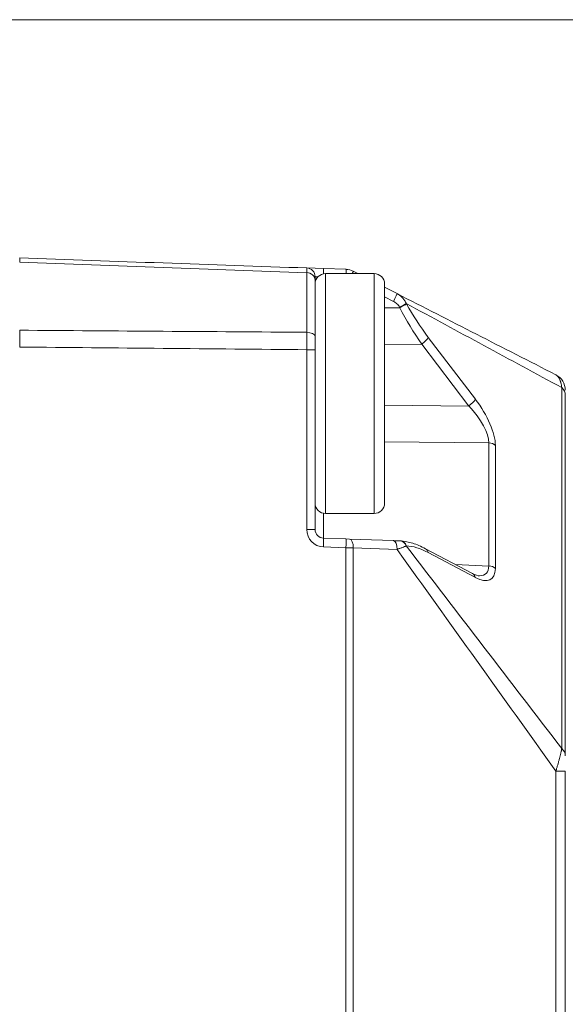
# Model space of a CAD drawing. Header units: millimetres. Extents: x 0 to 837, y 0 to 589.
# Tile 43 of 166: x 489 to 504, y 151 to 179. Entities that reach past the tile are written whole.
import ezdxf

# ---------------------------------------------------------------- set-up
doc = ezdxf.new("R2010")
doc.units = ezdxf.units.MM
doc.layers.add('1', color=7, linetype='Continuous', true_color=0xffffff)

msp = doc.modelspace()

# ---------------------------------------------------------------- linework, layer by layer
at = {"layer": '1', "color": 251, "linetype": 'Continuous', "lineweight": 18}
msp.add_line((510.845, 178.964), (373.329, 178.964), dxfattribs=at)
at = {"layer": '1', "color": 143, "linetype": 'Continuous', "lineweight": 18}
for p, q in [((497.054, 171.823), (497.536, 171.806)), ((497.536, 171.806), (498.184, 171.784)), ((498.394, 171.729), (498.526, 171.661)), ((497.295, 171.472), (497.295, 169.848)), ((499.295, 171.269), (499.653, 171.086)), ((497.295, 169.472), (497.295, 164.3)), ((504.495, 168.167), (504.495, 157.788)), ((497.536, 164.051), (498.184, 164.028)), ((498.184, 164.028), (498.289, 164.024)), ((498.289, 164.024), (499.548, 163.98)), ((499.726, 163.974), (499.735, 163.974)), ((501.824, 163.032), (500.47, 163.749)), ((501.824, 163.032), (501.82, 163.034)), ((504.495, 157.353), (504.495, 86.869))]:
    msp.add_line(p, q, dxfattribs=at)
at = {"layer": '1', "color": 143, "linetype": 'Continuous', "lineweight": 13}
for p, q in [((497.054, 169.973), (497.054, 171.688)), ((497.377, 171.567), (497.295, 171.573)), ((499.548, 170.863), (499.295, 170.992)), ((499.916, 170.802), (499.925, 170.787)), ((499.295, 170.676), (499.735, 170.679)), ((499.735, 170.679), (499.726, 170.695)), ((500.552, 169.827), (501.906, 168.048)), ((497.295, 169.472), (497.054, 169.472)), ((497.054, 164.3), (497.054, 169.472)), ((500.362, 169.632), (499.295, 169.625)), ((501.716, 167.853), (500.362, 169.632)), ((504.392, 158.003), (504.392, 168.382)), ((499.295, 167.874), (501.716, 167.853)), ((502.293, 166.791), (499.295, 166.818)), ((502.293, 163.251), (502.293, 166.791)), ((502.482, 166.722), (502.482, 163.182)), ((497.536, 164.767), (497.536, 164.051)), ((497.054, 164.3), (497.295, 164.3)), ((498.184, 163.778), (497.536, 163.801)), ((498.394, 163.774), (498.184, 163.778)), ((498.184, 80.445), (498.184, 163.778)), ((499.653, 163.73), (498.394, 163.774)), ((498.394, 163.774), (498.394, 80.448)), ((499.925, 163.832), (499.916, 163.832)), ((501.906, 162.919), (500.552, 163.635)), ((501.337, 163.29), (502.293, 163.251)), ((504.223, 86.869), (504.223, 157.353)), ((504.223, 157.353), (504.495, 157.353))]:
    msp.add_line(p, q, dxfattribs=at)
at = {"layer": '1', "color": 252, "linetype": 'Continuous', "lineweight": 13}
for p, q in [((497.595, 166.89), (497.595, 171.661)), ((498.995, 164.761), (498.995, 171.661)), ((497.595, 164.761), (497.595, 166.89))]:
    msp.add_line(p, q, dxfattribs=at)
at = {"layer": '1', "color": 252, "linetype": 'Continuous', "lineweight": 18}
for p, q in [((498.995, 171.661), (497.595, 171.661)), ((499.295, 171.361), (499.295, 165.061)), ((497.595, 164.761), (498.995, 164.761))]:
    msp.add_line(p, q, dxfattribs=at)
at = {"layer": '1', "color": 143, "linetype": 'Continuous', "lineweight": 18}
for centre, radius, start, end in [((497.045, 171.573), 0.25, 0, 88), ((498.166, 171.284), 0.5, 62.9326, 88), ((503.995, 168.305), 0.5, 0, 62.9326), ((497.545, 164.3), 0.25, 180, 268)]:
    msp.add_arc(centre, radius, start, end, dxfattribs=at)
at = {"layer": '1', "color": 252, "linetype": 'Continuous', "lineweight": 18}
for centre, start, end in [((497.595, 171.361), 90, 180), ((498.995, 171.361), 0, 90), ((497.595, 165.061), 180, 270), ((498.995, 165.061), 270, 0)]:
    msp.add_arc(centre, 0.3, start, end, dxfattribs=at)
at = {"layer": '1', "color": 143, "linetype": 'Continuous', "lineweight": 13}
msp.add_arc((497.554, 164.3), 0.5, 180, 268, dxfattribs=at)
for centre, major_axis, ratio, start_param, end_param in [((497.045, 171.472), (-0.25, 0), 0.865309, 3.141593, 4.677482), ((497.528, 171.556), (-0.009, -0.25), 0.034878, 1.983072, 3.141593), ((498.175, 171.534), (-0.009, -0.25), 0.034878, 2.108565, 3.141593), ((498.28, 171.506), (-0.114, -0.223), 0.031081, 2.356409, 3.141593), ((499.54, 170.863), (0.114, 0.223), 0.031081, 4.72827, 6.283185), ((499.718, 170.695), (0.219, 0.121), 0.016898, 4.742934, 5.838116), ((499.726, 170.679), (-0.219, -0.121), 0.016898, 1.601341, 2.696523), ((501.441, 170.797), (1.867, -2.637), 0.399466, 4.440459, 4.798336), ((501.243, 170.689), (1.824, -2.907), 0.383985, 4.479349, 4.837226), ((497.045, 169.848), (-0.25, 0), 0.501238, 3.141593, 4.677482), ((500.353, 169.72), (-0.199, -0.151), 0.305106, 1.385377, 2.672573), ((503.995, 168.167), (0.5, 0), 0.707107, 0, 0.654498), ((501.707, 167.941), (-0.199, -0.151), 0.305106, 1.385377, 2.672573), ((501.496, 167.614), (0.863, -1.209), 0.395235, 0.505859, 1.648571), ((501.298, 167.507), (0.917, -0.932), 0.413977, 0.392537, 1.535249), ((502.284, 166.614), (-0.25, 0), 0.707107, 3.796091, 4.677482), ((497.528, 163.801), (-0.009, -0.25), 0.034878, 1.572014, 3.141593), ((498.175, 163.778), (-0.009, -0.25), 0.034878, 1.572014, 3.141593), ((498.28, 163.774), (-0.009, -0.25), 0.454819, 1.586678, 3.141593), ((499.54, 163.73), (0.009, 0.25), 0.454819, 4.72827, 6.283185), ((499.718, 163.724), (0.009, 0.25), 0.874957, 5.188003, 6.283185), ((499.726, 163.724), (-0.009, -0.25), 0.874957, 2.046411, 3.141593), ((501.441, 161.027), (1.874, -2.711), 0.3839, 2.505447, 2.863324), ((500.353, 163.528), (-0.117, -0.221), 0.757824, 2.421108, 3.142099), ((501.496, 164.108), (0.865, -1.236), 0.383064, 5.641253, 6.783965), ((501.298, 164), (0.919, -0.964), 0.394251, 5.932291, 6.680803), ((502.284, 163.075), (-0.25, 0), 0.707107, 3.796091, 4.677482), ((501.707, 162.812), (-0.117, -0.221), 0.757824, 2.421108, 3.141576), ((503.995, 157.788), (0.5, 0), 0.707107, 0, 0.654498)]:
    msp.add_ellipse(centre, major_axis=major_axis, ratio=ratio, start_param=start_param, end_param=end_param, dxfattribs=at)
at = {"layer": '1', "color": 143, "linetype": 'Continuous', "lineweight": 18}
for points, knots in [([(488.795, 171.986), (488.795, 172.007), (488.795, 172.043), (488.795, 172.069), (488.795, 172.085), (488.795, 172.089), (488.795, 172.097), (488.795, 172.101), (488.795, 172.109), (488.795, 172.111), (488.795, 172.111)], [0, 0, 0, 0, 0.250182, 0.500363, 0.500363, 0.625454, 0.625454, 0.750545, 0.750545, 1, 1, 1, 1]), ([(497.295, 171.573), (497.295, 171.573), (497.295, 171.571), (497.295, 171.562), (497.295, 171.556), (497.295, 171.539), (497.295, 171.528), (497.295, 171.503), (497.295, 171.489), (497.295, 171.472)], [0, 0, 0, 0, 0.25, 0.25, 0.5, 0.5, 0.75, 0.75, 1, 1, 1, 1]), ([(488.795, 169.548), (488.795, 169.59), (488.795, 169.674), (488.795, 169.756), (488.795, 169.817), (488.795, 169.837), (488.795, 169.878), (488.795, 169.898), (488.795, 169.957), (488.795, 169.995), (488.795, 170.032)], [0, 0, 0, 0, 0.25, 0.5, 0.5, 0.625, 0.625, 0.75, 0.75, 1, 1, 1, 1]), ([(497.295, 169.848), (497.295, 169.819), (497.295, 169.79), (497.295, 169.729), (497.295, 169.698), (497.295, 169.635), (497.295, 169.603), (497.295, 169.538), (497.295, 169.505), (497.295, 169.472)], [0, 0, 0, 0, 0.25, 0.25, 0.5, 0.5, 0.75, 0.75, 1, 1, 1, 1]), ([(499.548, 163.98), (499.567, 163.98), (499.584, 163.979), (499.618, 163.978), (499.634, 163.977), (499.665, 163.976), (499.679, 163.976), (499.705, 163.975), (499.716, 163.974), (499.726, 163.974)], [0, 0, 0, 0, 0.25, 0.25, 0.5, 0.5, 0.75, 0.75, 1, 1, 1, 1]), ([(500.47, 163.749), (500.407, 163.782), (500.226, 163.869), (499.981, 163.95), (499.8, 163.971), (499.735, 163.974)], [0, 0, 0, 0, 0.252259, 0.728713, 1, 1, 1, 1]), ([(502.012, 162.97), (502.012, 162.97), (502.009, 162.97), (501.939, 162.976), (501.868, 163.011), (501.824, 163.032)], [0, 0, 0, 0, 0.002897, 0.517687, 1, 1, 1, 1])]:
    msp.add_open_spline(points, degree=3, knots=knots, dxfattribs=at)
for points, degree in [([(488.795, 172.111), (491.548, 172.015), (494.301, 171.919), (497.054, 171.823)], 3), ([(499.653, 171.086), (501.176, 170.307), (502.699, 169.529), (504.223, 168.751)], 3), ([(504.25, 168.737), (504.223, 168.751)], 1)]:
    msp.add_open_spline(points, degree=degree, dxfattribs=at)
at = {"layer": '1', "color": 143, "linetype": 'Continuous', "lineweight": 13}
for points in [[(497.054, 171.688), (494.301, 171.788), (491.548, 171.887), (488.795, 171.986)], [(504.392, 168.382), (502.9, 169.189), (501.408, 169.996), (499.916, 170.802)], [(488.795, 170.032), (491.548, 170.012), (494.301, 169.993), (497.054, 169.973)], [(497.054, 169.472), (494.301, 169.498), (491.548, 169.523), (488.795, 169.548)], [(504.223, 157.353), (502.699, 159.479), (501.176, 161.605), (499.653, 163.73)], [(499.916, 163.832), (501.408, 161.889), (502.9, 159.946), (504.392, 158.003)]]:
    msp.add_open_spline(points, degree=3, dxfattribs=at)
for points, knots in [([(497.054, 171.688), (497.054, 171.71), (497.054, 171.73), (497.054, 171.763), (497.054, 171.777), (497.054, 171.794), (497.054, 171.799), (497.054, 171.808), (497.054, 171.812), (497.054, 171.82), (497.054, 171.823), (497.054, 171.823)], [0, 0, 0, 0, 0.25, 0.25, 0.5, 0.5, 0.625, 0.625, 0.75, 0.75, 1, 1, 1, 1]), ([(499.653, 171.086), (499.657, 171.084), (499.661, 171.082), (499.668, 171.078), (499.679, 171.072), (499.703, 171.057), (499.723, 171.043), (499.762, 171.014), (499.786, 170.992), (499.832, 170.944), (499.852, 170.918), (499.879, 170.876), (499.887, 170.862), (499.899, 170.84), (499.904, 170.829), (499.91, 170.816), (499.913, 170.81), (499.914, 170.806), (499.915, 170.804), (499.916, 170.802)], [0, 0, 0, 0, 0.03125, 0.03125, 0.0625, 0.125, 0.25, 0.25, 0.5, 0.5, 0.75, 0.75, 0.875, 0.875, 0.9375, 0.96875, 0.984375, 0.984375, 1, 1, 1, 1]), ([(499.726, 170.695), (499.716, 170.713), (499.705, 170.73), (499.679, 170.763), (499.665, 170.778), (499.634, 170.806), (499.618, 170.819), (499.584, 170.843), (499.567, 170.853), (499.548, 170.863)], [0, 0, 0, 0, 0.25, 0.25, 0.5, 0.5, 0.75, 0.75, 1, 1, 1, 1]), ([(497.054, 169.472), (497.054, 169.494), (497.054, 169.516), (497.054, 169.56), (497.054, 169.581), (497.054, 169.647), (497.054, 169.689), (497.054, 169.774), (497.054, 169.815), (497.054, 169.896), (497.054, 169.935), (497.054, 169.973)], [0, 0, 0, 0, 0.125, 0.125, 0.25, 0.25, 0.5, 0.5, 0.75, 0.75, 1, 1, 1, 1]), ([(504.392, 168.382), (504.391, 168.386), (504.391, 168.389), (504.39, 168.395), (504.389, 168.405), (504.386, 168.427), (504.379, 168.468), (504.371, 168.501), (504.363, 168.533), (504.36, 168.543), (504.354, 168.562), (504.344, 168.59), (504.327, 168.632), (504.312, 168.659), (504.299, 168.678), (504.295, 168.684), (504.287, 168.696), (504.274, 168.712), (504.26, 168.725), (504.246, 168.736), (504.239, 168.741), (504.232, 168.745), (504.227, 168.748), (504.225, 168.749), (504.223, 168.751)], [0, 0, 0, 0, 0.015625, 0.015625, 0.03125, 0.0625, 0.125, 0.25, 0.25, 0.3125, 0.3125, 0.375, 0.5, 0.625, 0.625, 0.6875, 0.6875, 0.75, 0.875, 0.875, 0.9375, 0.96875, 0.96875, 1, 1, 1, 1]), ([(499.916, 163.832), (499.913, 163.83), (499.91, 163.828), (499.903, 163.824), (499.891, 163.819), (499.879, 163.813), (499.852, 163.8), (499.832, 163.792), (499.798, 163.779), (499.786, 163.775), (499.762, 163.766), (499.737, 163.757), (499.71, 163.748), (499.689, 163.742), (499.682, 163.739), (499.668, 163.735), (499.661, 163.733), (499.653, 163.73)], [0, 0, 0, 0, 0.0625, 0.0625, 0.125, 0.25, 0.25, 0.5, 0.5, 0.625, 0.625, 0.75, 0.875, 0.875, 0.9375, 0.9375, 1, 1, 1, 1]), ([(504.223, 157.353), (504.225, 157.361), (504.227, 157.369), (504.232, 157.384), (504.239, 157.407), (504.256, 157.461), (504.269, 157.507), (504.283, 157.552), (504.287, 157.567), (504.295, 157.596), (504.308, 157.64), (504.319, 157.682), (504.341, 157.765), (504.354, 157.818), (504.368, 157.88), (504.371, 157.892), (504.376, 157.916), (504.381, 157.939), (504.386, 157.967), (504.389, 157.985), (504.39, 157.993), (504.391, 157.998), (504.391, 158.001), (504.392, 158.003)], [0, 0, 0, 0, 0.03125, 0.03125, 0.0625, 0.125, 0.25, 0.25, 0.3125, 0.3125, 0.375, 0.5, 0.5, 0.75, 0.75, 0.8125, 0.8125, 0.875, 0.9375, 0.96875, 0.984375, 0.984375, 1, 1, 1, 1])]:
    msp.add_open_spline(points, degree=3, knots=knots, dxfattribs=at)

doc.saveas('drawing.dxf')
